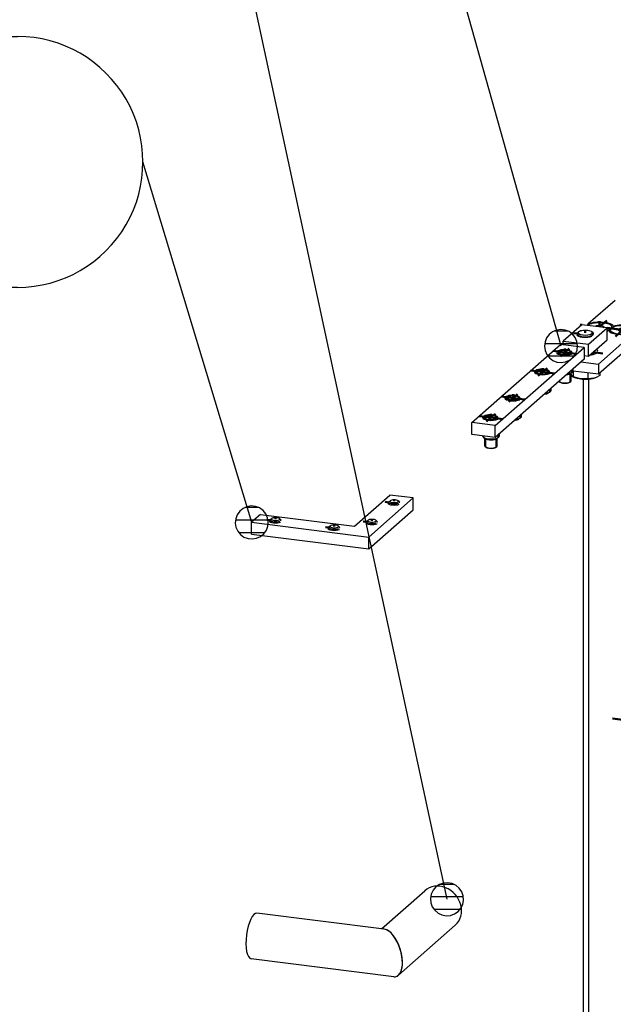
# Model space of a CAD drawing. Header units: millimetres. Extents: x 4464 to 5058, y 2900 to 3320.
# Tile 25 of 110: x 4646.02 to 4655.49, y 2999.76 to 3015.46. Entities that reach past the tile are written whole.
import ezdxf
from ezdxf.enums import TextEntityAlignment as Align

# ---------------------------------------------------------------- set-up
doc = ezdxf.new("R2010")
doc.units = ezdxf.units.MM
doc.linetypes.add('STRICHPUNKT2', pattern=[18.5, 10, -4, 0.5, -4])
doc.layers.get('0').update_dxf_attribs({"linetype": 'CONTINUOUS'})
for name, color, linetype in [('DIM49', 4, 'CONTINUOUS'), ('LE_RED', 1, 'CONTINUOUS'), ('TXT_ALL', 7, 'CONTINUOUS')]:
    doc.layers.add(name, color=color, linetype=linetype)
doc.layers.add('LE_ALL', color=7, linetype='CONTINUOUS', lineweight=50)
doc.styles.add('ARIAL', font='arial.ttf')

# ---------------------------------------------------------------- blocks, each defined once
blk = doc.blocks.new('Precisie buis 22x3_03248', base_point=(4652.482, 3001.575))
for p, q in [((4651.793, 3000.967), (4652.482, 3001.575)), ((4652.062, 3000.227), (4652.967, 3001.025))]:
    blk.add_line(p, q)
for centre, major_axis, ratio, start_param, end_param in [((4652.725, 3001.3), (0.243, -0.275), 0.881917, 6.283185, 9.424778), ((4651.912, 3000.583), (0.116, -0.376), 0.476834, 0.212016, 2.929579), ((4651.912, 3000.583), (0.116, -0.376), 0.476834, 6.07117, 6.495201)]:
    blk.add_ellipse(centre, major_axis=major_axis, ratio=ratio, start_param=start_param, end_param=end_param)
blk = doc.blocks.new('Precisie buis 22x3_03247')
blk.add_blockref('Precisie buis 22x3_03248', (4652.482, 3001.575))
blk = doc.blocks.new('Precisie buis 22x3_03250', base_point=(4649.714, 3000.49))
for p, q in [((4651.836, 3000.962), (4649.806, 3001.218)), ((4651.987, 3000.204), (4649.714, 3000.49))]:
    blk.add_line(p, q)
for centre, major_axis, ratio, start_param, end_param in [((4649.76, 3000.854), (-0.046, -0.364), 0.333333, 3.141593, 6.283185), ((4651.912, 3000.583), (0.116, -0.376), 0.476834, 6.07117, 9.212762)]:
    blk.add_ellipse(centre, major_axis=major_axis, ratio=ratio, start_param=start_param, end_param=end_param)
blk = doc.blocks.new('Precisie buis 22x3_03249')
blk.add_blockref('Precisie buis 22x3_03250', (4649.714, 3000.49))
blk = doc.blocks.new('Hoekkoppelstuk Sierregel ø22 mm_03246')
for name in ['Precisie buis 22x3_03247', 'Precisie buis 22x3_03249']:
    blk.add_blockref(name, (0, 0))
blk = doc.blocks.new('BALUSTER PROFIEL 80X15 R4_04186', base_point=(4655.677, 3004.312))
for p, q in [((4655.013, 2995.313), (4655.013, 3009.732)), ((4655.099, 2995.302), (4655.099, 3009.734))]:
    blk.add_line(p, q)
blk = doc.blocks.new('_04188', base_point=(4656.278, 3004.434))
at = {"layer": 'LE_ALL', "color": 1, "linetype": 'STRICHPUNKT2'}
for p, q in [((4656.066, 3004.247), (4656.066, 3004.844)), ((4656.243, 3004.403), (4656.243, 3004.695)), ((4656.243, 3004.403), (4655.744, 3004.465)), ((4656.278, 3004.434), (4656.03, 3004.216)), ((4656.243, 3004.403), (4656.532, 3004.366)), ((4656.243, 3004.403), (4656.243, 3003.9)), ((4656.066, 3004.247), (4655.473, 3004.321)), ((4655.686, 3004.384), (4655.702, 3004.382)), ((4656.066, 3004.247), (4656.658, 3004.172)), ((4656.066, 3004.247), (4656.066, 3003.65))]:
    blk.add_line(p, q, dxfattribs=at)
blk = doc.blocks.new('_04187')
blk.add_blockref('_04188', (4656.278, 3004.434))
blk = doc.blocks.new('BALUSTER PROFIEL 80X15 R4_04185')
for name, p in [('BALUSTER PROFIEL 80X15 R4_04186', (4655.677, 3004.312)), ('_04187', (0, 0))]:
    blk.add_blockref(name, p)
blk = doc.blocks.new('153.1.100 100 x 5 50 x 47 PM6_04199', base_point=(4655.112, 3010.115))
for p, q in [((4655.515, 3010.989), (4655.088, 3010.613)), ((4656.167, 3011.045), (4656.432, 3011.012)), ((4656.432, 3010.855), (4656.432, 3011.012)), ((4655.253, 3009.815), (4656.432, 3010.855)), ((4655.088, 3010.613), (4655.072, 3010.589)), ((4655.484, 3010.559), (4655.492, 3010.576)), ((4655.817, 3010.47), (4655.253, 3009.973)), ((4655.414, 3010.507), (4655.44, 3010.506)), ((4654.972, 3010.008), (4655.253, 3009.973)), ((4655.253, 3009.973), (4655.253, 3009.815)), ((4654.849, 3009.866), (4655.253, 3009.815))]:
    blk.add_line(p, q)
for points in [[(4656.432, 3011.012), (4655.868, 3010.515)], [(4655.817, 3010.47), (4655.842, 3010.481), (4655.868, 3010.515)]]:
    blk.add_lwpolyline(points)
for centre, major_axis, start_param, end_param in [((4655.865, 3010.905), (0.2, 0), 4.155451, 4.546592), ((4655.865, 3010.905), (0.2, 0), 5.08075, 6.283185), ((4655.865, 3010.905), (0.2, 0), 0, 0.479702), ((4655.266, 3010.565), (0.228, 0), 0.142105, 2.459177), ((4655.64, 3010.518), (0.228, 0), 6.242867, 8.559938), ((4655.266, 3010.565), (0.228, 0), 5.289558, 5.418346), ((4655.64, 3010.518), (0.228, 0), 3.283698, 3.50296), ((4655.64, 3010.518), (0.228, 0), 3.50296, 5.60077), ((4655.04, 3010.178), (0.2, 0), 0, 0.479702), ((4655.04, 3010.178), (0.2, 0), 5.08075, 6.283185)]:
    blk.add_ellipse(centre, major_axis=major_axis, ratio=0.333333, start_param=start_param, end_param=end_param)
blk = doc.blocks.new('_04201', base_point=(4655.796, 3010.844))
at = {"layer": 'LE_ALL', "color": 1, "linetype": 'STRICHPUNKT2'}
for p, q in [((4655.796, 3010.844), (4655.759, 3010.812)), ((4655.99, 3010.889), (4656.146, 3010.87)), ((4654.985, 3010.6), (4654.958, 3010.604)), ((4655.39, 3010.549), (4655.573, 3010.526)), ((4655.64, 3010.518), (4655.39, 3010.549)), ((4655.64, 3010.518), (4655.524, 3010.415)), ((4655.64, 3010.518), (4655.756, 3010.62)), ((4655.64, 3010.612), (4655.64, 3010.495)), ((4655.64, 3010.518), (4655.947, 3010.479)), ((4655.165, 3010.162), (4655.321, 3010.142))]:
    blk.add_line(p, q, dxfattribs=at)
blk.add_lwpolyline([(4655.266, 3010.659), (4655.266, 3010.565), (4655.382, 3010.667)], dxfattribs=at)
blk = doc.blocks.new('_04200')
blk.add_blockref('_04201', (4655.796, 3010.844))
blk = doc.blocks.new('153.1.100 100 x 5 50 x 47 PM6_04198')
for name, p in [('153.1.100 100 x 5 50 x 47 PM6_04199', (4655.112, 3010.115)), ('_04200', (0, 0))]:
    blk.add_blockref(name, p)
blk = doc.blocks.new('Verzonken kopbout (DIN 7991_ISO 10642)-M6x20_04234', base_point=(4655.217, 3010.585))
for p, q in [((4655.217, 3010.585), (4655.203, 3010.573)), ((4655.217, 3010.571), (4655.217, 3010.585)), ((4655.293, 3010.561), (4655.293, 3010.589)), ((4655.466, 3010.55), (4655.466, 3010.565))]:
    blk.add_line(p, q)
blk.add_lwpolyline([(4655.328, 3010.557), (4655.342, 3010.569), (4655.293, 3010.589), (4655.217, 3010.585)])
for centre, start_param, end_param in [((4655.266, 3010.565), 0, 2.782078), ((4655.266, 3010.565), 5.384903, 6.283185), ((4655.266, 3010.542), 5.672512, 5.769275)]:
    blk.add_ellipse(centre, major_axis=(0.2, 0), ratio=0.333333, start_param=start_param, end_param=end_param)
blk = doc.blocks.new('Verzonken kopbout (DIN 7991_ISO 10642)-M6x20_04233')
blk.add_blockref('Verzonken kopbout (DIN 7991_ISO 10642)-M6x20_04234', (4655.217, 3010.585))
blk = doc.blocks.new('Verzonken kopbout (DIN 7991_ISO 10642)-M6x20_04236', base_point=(4655.591, 3010.538))
for p, q in [((4655.44, 3010.495), (4655.44, 3010.518)), ((4655.591, 3010.502), (4655.591, 3010.538)), ((4655.667, 3010.497), (4655.667, 3010.542)), ((4655.84, 3010.495), (4655.84, 3010.518))]:
    blk.add_line(p, q)
blk.add_lwpolyline([(4655.591, 3010.538), (4655.564, 3010.514), (4655.612, 3010.494), (4655.688, 3010.498), (4655.716, 3010.522), (4655.667, 3010.542)], close=True)
for centre, start_param, end_param in [((4655.64, 3010.518), 0, 3.141593), ((4655.64, 3010.518), 3.141593, 6.283185), ((4655.64, 3010.495), 3.141593, 3.422522), ((4655.64, 3010.495), 5.921818, 6.283185)]:
    blk.add_ellipse(centre, major_axis=(0.2, 0), ratio=0.333333, start_param=start_param, end_param=end_param)
blk = doc.blocks.new('Verzonken kopbout (DIN 7991_ISO 10642)-M6x20_04235')
blk.add_blockref('Verzonken kopbout (DIN 7991_ISO 10642)-M6x20_04236', (4655.591, 3010.538))
blk = doc.blocks.new('Montage strip op baluster_04232')
for name in ['Verzonken kopbout (DIN 7991_ISO 10642)-M6x20_04233', 'Verzonken kopbout (DIN 7991_ISO 10642)-M6x20_04235']:
    blk.add_blockref(name, (0, 0))
blk = doc.blocks.new('1011-2 Moerblok M8 SMALL_04239', base_point=(4654.907, 3010.445))
for p, q in [((4654.985, 3010.6), (4654.69, 3010.34)), ((4655.39, 3010.549), (4654.985, 3010.6)), ((4655.095, 3010.289), (4655.39, 3010.549)), ((4654.69, 3010.281), (4654.69, 3010.34)), ((4654.69, 3010.34), (4655.095, 3010.289)), ((4655.095, 3010.101), (4655.095, 3010.289)), ((4655.021, 3010.11), (4655.095, 3010.101))]:
    blk.add_line(p, q)
blk.add_lwpolyline([(4655.095, 3010.101), (4655.39, 3010.36), (4655.39, 3010.549)])
at = {"layer": 'LE_RED'}
blk.add_ellipse((4655.04, 3010.445), major_axis=(0.133, 0), ratio=0.333333, start_param=3.141593, end_param=5.658796, dxfattribs=at)
blk = doc.blocks.new('DIN 13-M8_04241', base_point=(4654.907, 3010.445))
at = {"layer": 'LE_RED'}
blk.add_ellipse((4655.04, 3010.445), major_axis=(0.133, 0), ratio=0.333333, start_param=3.141593, end_param=5.658796, dxfattribs=at)
blk = doc.blocks.new('DIN 13-M8_04240')
blk.add_blockref('DIN 13-M8_04241', (4654.907, 3010.445))
blk = doc.blocks.new('_04243', base_point=(4655.04, 3010.507))
at = {"layer": 'LE_ALL', "color": 1, "linetype": 'STRICHPUNKT2'}
for p, q in [((4654.909, 3010.461), (4654.853, 3010.468)), ((4655.04, 3010.507), (4655.04, 3010.473))]:
    blk.add_line(p, q, dxfattribs=at)
blk = doc.blocks.new('_04242')
blk.add_blockref('_04243', (4655.04, 3010.507))
blk = doc.blocks.new('1011-2 Moerblok M8 SMALL_04238')
for name, p in [('1011-2 Moerblok M8 SMALL_04239', (4654.907, 3010.445)), ('_04242', (0, 0)), ('DIN 13-M8_04240', (0, 0))]:
    blk.add_blockref(name, p)
blk = doc.blocks.new('Zeskant tapbout-M8x16 (DIN 933)_04245', base_point=(4655.274, 3009.834))
for p, q in [((4654.845, 3009.769), (4654.869, 3009.759)), ((4654.847, 3009.854), (4654.847, 3009.769)), ((4654.964, 3009.736), (4654.847, 3009.769)), ((4655.081, 3009.739), (4654.964, 3009.736)), ((4655.081, 3009.837), (4655.081, 3009.739)), ((4655.177, 3009.748), (4655.081, 3009.739))]:
    blk.add_line(p, q)
for points in [[(4654.845, 3009.769), (4654.826, 3009.792), (4654.817, 3009.816)], [(4655.274, 3009.834), (4655.274, 3009.792), (4655.216, 3009.761), (4655.177, 3009.748)]]:
    blk.add_lwpolyline(points)
for centre, major_axis, start_param, end_param in [((4655.04, 3010.473), (0.113, 0), 0, 3.141593), ((4655.04, 3010.473), (0.113, 0), 3.141593, 6.283185), ((4655.04, 3009.804), (0.217, 0), 3.800651, 4.351022), ((4655.04, 3009.804), (0.217, 0), 4.351022, 5.398219), ((4655.04, 3009.804), (0.217, 0), 5.398219, 5.624127)]:
    blk.add_ellipse(centre, major_axis=major_axis, ratio=0.333333, start_param=start_param, end_param=end_param)
blk = doc.blocks.new('GEWINDE_04247', base_point=(4655.173, 3010.454))
for p, q in [((4654.915, 3010.47), (4654.934, 3010.486)), ((4655.165, 3010.47), (4655.146, 3010.486)), ((4655.173, 3010.128), (4655.173, 3010.169))]:
    blk.add_line(p, q)
for start_param, end_param in [(2.780226, 3.141593), (3.141593, 6.283185), (0, 0.361367)]:
    blk.add_ellipse((4655.04, 3010.454), major_axis=(0.133, 0), ratio=0.333333, start_param=start_param, end_param=end_param)
at = {"layer": 'LE_RED'}
for p, q in [((4654.927, 3010.445), (4654.927, 3010.473)), ((4655.153, 3010.445), (4655.153, 3010.473)), ((4655.153, 3010.123), (4655.153, 3010.152))]:
    blk.add_line(p, q, dxfattribs=at)
for start_param, end_param in [(0.946407, 2.780226), (2.780226, 3.141593), (3.141593, 5.658796)]:
    blk.add_ellipse((4655.04, 3010.473), major_axis=(0.113, 0), ratio=0.333333, start_param=start_param, end_param=end_param, dxfattribs=at)
blk = doc.blocks.new('GEWINDE_04246')
blk.add_blockref('GEWINDE_04247', (4655.173, 3010.454))
blk = doc.blocks.new('Zeskant tapbout-M8x16 (DIN 933)_04244')
for name, p in [('Zeskant tapbout-M8x16 (DIN 933)_04245', (4655.274, 3009.834)), ('GEWINDE_04246', (0, 0))]:
    blk.add_blockref(name, p)
blk = doc.blocks.new('Montage handregel_04237')
for name in ['1011-2 Moerblok M8 SMALL_04238', 'Zeskant tapbout-M8x16 (DIN 933)_04244']:
    blk.add_blockref(name, (0, 0))
blk = doc.blocks.new('Montage_04202')
for name in ['Montage handregel_04237', 'Montage strip op baluster_04232']:
    blk.add_blockref(name, (0, 0))
blk = doc.blocks.new('Tussen baluster (doorgaande sierregel)_04184')
for name in ['Montage_04202', '153.1.100 100 x 5 50 x 47 PM6_04198', 'BALUSTER PROFIEL 80X15 R4_04185']:
    blk.add_blockref(name, (0, 0))
blk = doc.blocks.new('SHAPE_06206', base_point=(4654.654, 3010.26))
at = {"layer": 'DIM49', "color": 3}
for p, q in [((4654.654, 3010.26), (4650.641, 3024.553)), ((4654.765, 3010.497), (4654.543, 3010.497)), ((4654.912, 3010.297), (4654.395, 3010.297)), ((4654.858, 3010.097), (4654.45, 3010.097))]:
    blk.add_line(p, q, dxfattribs=at)
blk.add_lwpolyline([(4654.788, 3010.034), (4654.842, 3010.076), (4654.883, 3010.131), (4654.909, 3010.195), (4654.917, 3010.263), (4654.907, 3010.331), (4654.88, 3010.395), (4654.838, 3010.449), (4654.783, 3010.49), (4654.719, 3010.515), (4654.651, 3010.523), (4654.583, 3010.514), (4654.519, 3010.487), (4654.465, 3010.444), (4654.424, 3010.389), (4654.399, 3010.325), (4654.39, 3010.257), (4654.4, 3010.189), (4654.427, 3010.126), (4654.47, 3010.072), (4654.525, 3010.031), (4654.589, 3010.005), (4654.657, 3009.997), (4654.725, 3010.007)], close=True, dxfattribs=at)
blk = doc.blocks.new('1013-1 0Connector L120 M8 SMALL_05484', base_point=(4653.615, 3009.155))
for p, q in [((4653.232, 3009.039), (4654.647, 3010.286)), ((4653.606, 3008.992), (4653.232, 3009.039)), ((4653.232, 3008.85), (4653.232, 3009.039)), ((4653.606, 3008.803), (4653.232, 3008.85))]:
    blk.add_line(p, q)
blk.add_lwpolyline([(4655.021, 3010.239), (4655.021, 3010.05), (4653.606, 3008.803), (4653.606, 3008.992), (4655.021, 3010.239), (4654.647, 3010.286)])
at = {"layer": 'LE_RED'}
for centre, start_param, end_param in [((4654.716, 3010.159), 0.946407, 2.780226), ((4654.716, 3010.159), 2.780226, 3.141593), ((4654.716, 3010.159), 3.141593, 5.658796), ((4654.362, 3009.847), 0.946407, 2.780226), ((4654.362, 3009.847), 2.780226, 3.141593), ((4654.362, 3009.847), 3.141593, 5.658796), ((4653.891, 3009.431), 2.780226, 3.141593), ((4653.891, 3009.431), 3.141593, 5.658796), ((4653.891, 3009.431), 0.946407, 2.780226), ((4653.537, 3009.119), 2.780226, 3.141593), ((4653.537, 3009.119), 3.141593, 5.658796), ((4653.537, 3009.119), 0.946407, 2.780226)]:
    blk.add_ellipse(centre, major_axis=(0.133, 0), ratio=0.333333, start_param=start_param, end_param=end_param, dxfattribs=at)
blk.add_blockref('SHAPE_06206', (4654.654, 3010.26))
blk = doc.blocks.new('DIN 13-M8_05486', base_point=(4653.424, 3009.119))
for centre, start_param, end_param in [((4654.716, 3010.159), 0, 3.141593), ((4654.716, 3010.159), 3.141593, 6.283185), ((4654.362, 3009.847), 0, 3.141593), ((4654.362, 3009.847), 3.141593, 6.283185), ((4653.891, 3009.431), 0, 3.141593), ((4653.891, 3009.431), 3.141593, 6.283185), ((4653.537, 3009.119), 0, 3.141593), ((4653.537, 3009.119), 3.141593, 6.283185)]:
    blk.add_ellipse(centre, major_axis=(0.113, 0), ratio=0.333333, start_param=start_param, end_param=end_param)
at = {"layer": 'LE_RED'}
for centre, start_param, end_param in [((4654.716, 3010.159), 0.946407, 2.780226), ((4654.716, 3010.159), 2.780226, 3.141593), ((4654.716, 3010.159), 3.141593, 5.658796), ((4654.362, 3009.847), 0.946407, 2.780226), ((4654.362, 3009.847), 2.780226, 3.141593), ((4654.362, 3009.847), 3.141593, 5.658796), ((4653.891, 3009.431), 2.780226, 3.141593), ((4653.891, 3009.431), 3.141593, 5.658796), ((4653.891, 3009.431), 0.946407, 2.780226), ((4653.537, 3009.119), 2.780226, 3.141593), ((4653.537, 3009.119), 3.141593, 5.658796), ((4653.537, 3009.119), 0.946407, 2.780226)]:
    blk.add_ellipse(centre, major_axis=(0.133, 0), ratio=0.333333, start_param=start_param, end_param=end_param, dxfattribs=at)
blk = doc.blocks.new('DIN 13-M8_05485')
blk.add_blockref('DIN 13-M8_05486', (4653.424, 3009.119))
blk = doc.blocks.new('_05488', base_point=(4654.716, 3010.221))
at = {"layer": 'LE_ALL', "color": 1, "linetype": 'STRICHPUNKT2'}
for p, q in [((4654.716, 3010.159), (4654.786, 3010.221)), ((4654.716, 3010.159), (4654.529, 3010.182)), ((4654.716, 3010.159), (4654.903, 3010.135)), ((4654.362, 3009.847), (4654.433, 3009.909)), ((4654.362, 3009.847), (4654.175, 3009.87)), ((4654.362, 3009.847), (4654.549, 3009.823)), ((4653.891, 3009.431), (4653.704, 3009.455)), ((4653.891, 3009.431), (4653.962, 3009.493)), ((4653.891, 3009.431), (4654.078, 3009.407)), ((4653.537, 3009.119), (4653.35, 3009.143)), ((4653.537, 3009.119), (4653.608, 3009.182)), ((4653.537, 3009.119), (4653.724, 3009.096))]:
    blk.add_line(p, q, dxfattribs=at)
for points in [[(4654.716, 3010.221), (4654.716, 3010.159), (4654.645, 3010.096)], [(4654.362, 3009.91), (4654.362, 3009.847), (4654.291, 3009.784)], [(4653.891, 3009.494), (4653.891, 3009.431), (4653.82, 3009.369)], [(4653.537, 3009.182), (4653.537, 3009.119), (4653.467, 3009.057)]]:
    blk.add_lwpolyline(points, dxfattribs=at)
blk = doc.blocks.new('_05487')
blk.add_blockref('_05488', (4654.716, 3010.221))
blk = doc.blocks.new('1013-1 0Connector L120 M8 SMALL_05483')
for name, p in [('1013-1 0Connector L120 M8 SMALL_05484', (4653.615, 3009.155)), ('_05487', (0, 0)), ('DIN 13-M8_05485', (0, 0))]:
    blk.add_blockref(name, p)
blk = doc.blocks.new('Stelschroef (DIN 913 - ISO 4026)-M8x10_05491', base_point=(4653.431, 3008.792))
blk.add_line((4653.431, 3009.112), (4653.451, 3009.13))
blk.add_lwpolyline([(4653.643, 3009.112), (4653.623, 3009.13)])
for start_param, end_param in [(2.780226, 6.644552), (0.361367, 2.780226)]:
    blk.add_ellipse((4653.537, 3009.119), major_axis=(0.0917, 0), ratio=0.333333, start_param=start_param, end_param=end_param)
at = {"layer": 'LE_RED'}
blk.add_ellipse((4653.537, 3008.805), major_axis=(0.113, 0), ratio=0.333333, start_param=3.50296, end_param=5.658796, dxfattribs=at)
blk = doc.blocks.new('GEWINDE_05493', base_point=(4653.413, 3008.808))
for p, q in [((4653.413, 3008.808), (4653.431, 3008.792)), ((4653.662, 3008.808), (4653.643, 3008.792)), ((4653.671, 3008.824), (4653.671, 3008.86))]:
    blk.add_line(p, q)
for start_param, end_param in [(3.141593, 3.50296), (3.50296, 5.921818), (5.921818, 6.283185)]:
    blk.add_ellipse((4653.537, 3008.824), major_axis=(0.133, 0), ratio=0.333333, start_param=start_param, end_param=end_param)
at = {"layer": 'LE_RED'}
for p, q in [((4653.424, 3008.805), (4653.424, 3008.826)), ((4653.651, 3008.805), (4653.651, 3008.842))]:
    blk.add_line(p, q, dxfattribs=at)
for start_param, end_param in [(3.141593, 3.50296), (3.50296, 5.658796)]:
    blk.add_ellipse((4653.537, 3008.805), major_axis=(0.113, 0), ratio=0.333333, start_param=start_param, end_param=end_param, dxfattribs=at)
blk = doc.blocks.new('GEWINDE_05492')
blk.add_blockref('GEWINDE_05493', (4653.413, 3008.808))
blk = doc.blocks.new('Stelschroef (DIN 913 - ISO 4026)-M8x10_05490')
for name, p in [('Stelschroef (DIN 913 - ISO 4026)-M8x10_05491', (4653.431, 3008.792)), ('GEWINDE_05492', (0, 0))]:
    blk.add_blockref(name, p)
blk = doc.blocks.new('Stelschroef (DIN 913 - ISO 4026)-M8x10_05495', base_point=(4653.921, 3009.08))
blk.add_line((4653.785, 3009.424), (4653.805, 3009.442))
blk.add_lwpolyline([(4653.997, 3009.424), (4653.977, 3009.442)])
for start_param, end_param in [(2.780226, 6.644552), (0.361367, 2.780226)]:
    blk.add_ellipse((4653.891, 3009.431), major_axis=(0.0917, 0), ratio=0.333333, start_param=start_param, end_param=end_param)
at = {"layer": 'LE_RED'}
blk.add_ellipse((4653.891, 3009.117), major_axis=(0.113, 0), ratio=0.333333, start_param=4.979897, end_param=5.658796, dxfattribs=at)
blk = doc.blocks.new('GEWINDE_05497', base_point=(4654.016, 3009.12))
for p, q in [((4654.016, 3009.12), (4653.997, 3009.103)), ((4654.024, 3009.136), (4654.024, 3009.171))]:
    blk.add_line(p, q)
for start_param, end_param in [(5.058606, 5.921818), (5.921818, 6.283185)]:
    blk.add_ellipse((4653.891, 3009.136), major_axis=(0.133, 0), ratio=0.333333, start_param=start_param, end_param=end_param)
at = {"layer": 'LE_RED'}
blk.add_line((4654.004, 3009.117), (4654.004, 3009.154), dxfattribs=at)
blk.add_ellipse((4653.891, 3009.117), major_axis=(0.113, 0), ratio=0.333333, start_param=4.979897, end_param=5.658796, dxfattribs=at)
blk = doc.blocks.new('GEWINDE_05496')
blk.add_blockref('GEWINDE_05497', (4654.016, 3009.12))
blk = doc.blocks.new('Stelschroef (DIN 913 - ISO 4026)-M8x10_05494')
for name, p in [('Stelschroef (DIN 913 - ISO 4026)-M8x10_05495', (4653.921, 3009.08)), ('GEWINDE_05496', (0, 0))]:
    blk.add_blockref(name, p)
blk = doc.blocks.new('Stelschroef (DIN 913 - ISO 4026)-M8x10_05499', base_point=(4654.392, 3009.496))
blk.add_line((4654.256, 3009.84), (4654.276, 3009.858))
blk.add_lwpolyline([(4654.468, 3009.84), (4654.448, 3009.858)])
for start_param, end_param in [(2.780226, 6.644552), (0.361367, 2.780226)]:
    blk.add_ellipse((4654.362, 3009.847), major_axis=(0.0917, 0), ratio=0.333333, start_param=start_param, end_param=end_param)
at = {"layer": 'LE_RED'}
blk.add_ellipse((4654.362, 3009.532), major_axis=(0.113, 0), ratio=0.333333, start_param=4.979897, end_param=5.658796, dxfattribs=at)
blk = doc.blocks.new('GEWINDE_05501', base_point=(4654.487, 3009.536))
for p, q in [((4654.496, 3009.551), (4654.496, 3009.587)), ((4654.487, 3009.536), (4654.468, 3009.519))]:
    blk.add_line(p, q)
for start_param, end_param in [(5.058606, 5.921818), (5.921818, 6.283185)]:
    blk.add_ellipse((4654.362, 3009.551), major_axis=(0.133, 0), ratio=0.333333, start_param=start_param, end_param=end_param)
at = {"layer": 'LE_RED'}
blk.add_line((4654.476, 3009.532), (4654.476, 3009.57), dxfattribs=at)
blk.add_ellipse((4654.362, 3009.532), major_axis=(0.113, 0), ratio=0.333333, start_param=4.979897, end_param=5.658796, dxfattribs=at)
blk = doc.blocks.new('GEWINDE_05500')
blk.add_blockref('GEWINDE_05501', (4654.487, 3009.536))
blk = doc.blocks.new('Stelschroef (DIN 913 - ISO 4026)-M8x10_05498')
for name, p in [('Stelschroef (DIN 913 - ISO 4026)-M8x10_05499', (4654.392, 3009.496)), ('GEWINDE_05500', (0, 0))]:
    blk.add_blockref(name, p)
blk = doc.blocks.new('Stelschroef (DIN 913 - ISO 4026)-M8x10_05503', base_point=(4654.746, 3009.808))
blk.add_line((4654.61, 3010.151), (4654.63, 3010.169))
blk.add_lwpolyline([(4654.822, 3010.151), (4654.801, 3010.169)])
for start_param, end_param in [(2.780226, 6.644552), (0.361367, 2.780226)]:
    blk.add_ellipse((4654.716, 3010.159), major_axis=(0.0917, 0), ratio=0.333333, start_param=start_param, end_param=end_param)
at = {"layer": 'LE_RED'}
blk.add_ellipse((4654.716, 3009.844), major_axis=(0.113, 0), ratio=0.333333, start_param=4.979897, end_param=5.658796, dxfattribs=at)
blk = doc.blocks.new('GEWINDE_05505', base_point=(4654.84, 3009.847))
for p, q in [((4654.849, 3009.863), (4654.849, 3009.899)), ((4654.84, 3009.847), (4654.822, 3009.831))]:
    blk.add_line(p, q)
for start_param, end_param in [(5.058606, 5.921818), (5.921818, 6.283185)]:
    blk.add_ellipse((4654.716, 3009.863), major_axis=(0.133, 0), ratio=0.333333, start_param=start_param, end_param=end_param)
at = {"layer": 'LE_RED'}
blk.add_line((4654.829, 3009.844), (4654.829, 3009.881), dxfattribs=at)
blk.add_ellipse((4654.716, 3009.844), major_axis=(0.113, 0), ratio=0.333333, start_param=4.979897, end_param=5.658796, dxfattribs=at)
blk = doc.blocks.new('GEWINDE_05504')
blk.add_blockref('GEWINDE_05505', (4654.84, 3009.847))
blk = doc.blocks.new('Stelschroef (DIN 913 - ISO 4026)-M8x10_05502')
for name, p in [('Stelschroef (DIN 913 - ISO 4026)-M8x10_05503', (4654.746, 3009.808)), ('GEWINDE_05504', (0, 0))]:
    blk.add_blockref(name, p)
blk = doc.blocks.new('Montage koppelstrip_05489')
for name in ['Stelschroef (DIN 913 - ISO 4026)-M8x10_05502', 'Stelschroef (DIN 913 - ISO 4026)-M8x10_05498', 'Stelschroef (DIN 913 - ISO 4026)-M8x10_05494', 'Stelschroef (DIN 913 - ISO 4026)-M8x10_05490']:
    blk.add_blockref(name, (0, 0))
blk = doc.blocks.new('Stelschroef (DIN 913 - ISO 4026)-M6x5_05508', base_point=(4653.472, 3008.64))
at = {"layer": 'LE_RED'}
blk.add_ellipse((4653.538, 3008.657), major_axis=(0.0833, 0), ratio=0.333333, start_param=3.800651, end_param=5.658796, dxfattribs=at)
blk = doc.blocks.new('GEWINDE_05510', base_point=(4653.632, 3008.784))
for p, q in [((4653.438, 3008.666), (4653.438, 3008.787)), ((4653.638, 3008.666), (4653.638, 3008.788)), ((4653.459, 3008.645), (4653.472, 3008.64)), ((4653.617, 3008.645), (4653.604, 3008.64))]:
    blk.add_line(p, q)
for centre, start_param, end_param in [((4653.538, 3008.796), 3.55916, 5.923316), ((4653.538, 3008.666), 3.141593, 3.800651), ((4653.538, 3008.666), 3.800651, 5.624127), ((4653.538, 3008.666), 5.624127, 6.283185)]:
    blk.add_ellipse(centre, major_axis=(0.1, 0), ratio=0.333333, start_param=start_param, end_param=end_param)
at = {"layer": 'LE_RED'}
for p, q in [((4653.455, 3008.657), (4653.455, 3008.779)), ((4653.621, 3008.657), (4653.621, 3008.78))]:
    blk.add_line(p, q, dxfattribs=at)
for start_param, end_param in [(3.141593, 3.800651), (3.800651, 5.624127)]:
    blk.add_ellipse((4653.538, 3008.657), major_axis=(0.0833, 0), ratio=0.333333, start_param=start_param, end_param=end_param, dxfattribs=at)
blk = doc.blocks.new('GEWINDE_05509')
blk.add_blockref('GEWINDE_05510', (4653.632, 3008.784))
blk = doc.blocks.new('Stelschroef (DIN 913 - ISO 4026)-M6x5_05507')
for name, p in [('GEWINDE_05509', (0, 0)), ('Stelschroef (DIN 913 - ISO 4026)-M6x5_05508', (4653.472, 3008.64))]:
    blk.add_blockref(name, p)
blk = doc.blocks.new('Stelschroef (DIN 913 - ISO 4026)-M6x5_05512', base_point=(4654.651, 3009.679))
at = {"layer": 'LE_RED'}
blk.add_ellipse((4654.717, 3009.696), major_axis=(0.0833, 0), ratio=0.333333, start_param=3.800651, end_param=5.658796, dxfattribs=at)
blk = doc.blocks.new('GEWINDE_05514', base_point=(4654.81, 3009.823))
for p, q in [((4654.817, 3009.705), (4654.817, 3009.827)), ((4654.637, 3009.685), (4654.651, 3009.679)), ((4654.796, 3009.685), (4654.782, 3009.679))]:
    blk.add_line(p, q)
for centre, start_param, end_param in [((4654.717, 3009.835), 4.947767, 5.923316), ((4654.717, 3009.705), 3.396498, 3.800651), ((4654.717, 3009.705), 3.800651, 5.624127), ((4654.717, 3009.705), 5.624127, 6.283185)]:
    blk.add_ellipse(centre, major_axis=(0.1, 0), ratio=0.333333, start_param=start_param, end_param=end_param)
at = {"layer": 'LE_RED'}
for p, q in [((4654.8, 3009.696), (4654.8, 3009.819)), ((4654.633, 3009.696), (4654.633, 3009.709))]:
    blk.add_line(p, q, dxfattribs=at)
for start_param, end_param in [(3.141593, 3.800651), (3.800651, 5.624127)]:
    blk.add_ellipse((4654.717, 3009.696), major_axis=(0.0833, 0), ratio=0.333333, start_param=start_param, end_param=end_param, dxfattribs=at)
blk = doc.blocks.new('GEWINDE_05513')
blk.add_blockref('GEWINDE_05514', (4654.81, 3009.823))
blk = doc.blocks.new('Stelschroef (DIN 913 - ISO 4026)-M6x5_05511')
for name, p in [('GEWINDE_05513', (0, 0)), ('Stelschroef (DIN 913 - ISO 4026)-M6x5_05512', (4654.651, 3009.679))]:
    blk.add_blockref(name, p)
blk = doc.blocks.new('Montage overzetbuis_05506')
for name in ['Stelschroef (DIN 913 - ISO 4026)-M6x5_05511', 'Stelschroef (DIN 913 - ISO 4026)-M6x5_05507']:
    blk.add_blockref(name, (0, 0))
blk = doc.blocks.new('Koppeling handregel_05482')
for name in ['1013-1 0Connector L120 M8 SMALL_05483', 'Montage koppelstrip_05489', 'Montage overzetbuis_05506']:
    blk.add_blockref(name, (0, 0))
blk = doc.blocks.new('SHAPE_06212', base_point=(4649.724, 3007.447))
at = {"layer": 'DIM49', "color": 3}
for p, q in [((4635.925, 3015.196), (4645.988, 3015.196)), ((4649.724, 3007.447), (4647.988, 3013.196)), ((4645.988, 3011.196), (4635.925, 3011.196)), ((4649.836, 3007.684), (4649.614, 3007.684)), ((4649.982, 3007.484), (4649.465, 3007.484)), ((4649.928, 3007.284), (4649.52, 3007.284))]:
    blk.add_line(p, q, dxfattribs=at)
blk.add_lwpolyline([(4649.862, 3007.223), (4649.916, 3007.266), (4649.956, 3007.322), (4649.98, 3007.387), (4649.987, 3007.455), (4649.976, 3007.523), (4649.948, 3007.585), (4649.904, 3007.639), (4649.848, 3007.679), (4649.784, 3007.703), (4649.716, 3007.71), (4649.648, 3007.699), (4649.585, 3007.67), (4649.532, 3007.627), (4649.492, 3007.571), (4649.467, 3007.507), (4649.461, 3007.438), (4649.472, 3007.371), (4649.5, 3007.308), (4649.543, 3007.255), (4649.599, 3007.215), (4649.664, 3007.19), (4649.732, 3007.184), (4649.8, 3007.195)], close=True, dxfattribs=at)
for centre, start_param, end_param in [((4635.925, 3013.196), 1.570796, 4.712389), ((4645.988, 3013.196), 4.712389, 7.853982)]:
    blk.add_ellipse(centre, major_axis=(2, 0), ratio=1, start_param=start_param, end_param=end_param, dxfattribs=at)
at = {"layer": 'TXT_ALL', "style": 'ARIAL'}
blk.add_text('161', height=3.5, dxfattribs=at).set_placement((4636.925, 3013.196), align=Align.MIDDLE_LEFT)
blk = doc.blocks.new('1016 Connector 90 M6_05648', base_point=(4650.022, 3007.493))
for p, q in [((4651.359, 3007.387), (4651.924, 3007.885)), ((4649.862, 3007.575), (4649.721, 3007.45)), ((4649.862, 3007.575), (4651.359, 3007.387)), ((4649.721, 3007.45), (4651.592, 3007.215)), ((4649.721, 3007.262), (4649.721, 3007.45)), ((4651.592, 3007.026), (4651.592, 3007.215))]:
    blk.add_line(p, q)
for points in [[(4651.592, 3007.215), (4652.299, 3007.838), (4651.924, 3007.885)], [(4649.721, 3007.262), (4651.592, 3007.026), (4652.299, 3007.65), (4652.299, 3007.838)]]:
    blk.add_lwpolyline(points)
at = {"layer": 'LE_RED'}
for centre, start_param, end_param in [((4651.994, 3007.758), 2.518456, 3.141593), ((4651.994, 3007.758), 3.141593, 5.658796), ((4650.103, 3007.473), 2.518456, 3.141593), ((4650.103, 3007.473), 3.141593, 5.658796), ((4651.039, 3007.356), 2.518456, 3.141593), ((4651.64, 3007.446), 2.518456, 3.141593), ((4651.64, 3007.446), 3.141593, 5.658796), ((4651.039, 3007.356), 3.141593, 5.658796)]:
    blk.add_ellipse(centre, major_axis=(0.1, 0), ratio=0.333333, start_param=start_param, end_param=end_param, dxfattribs=at)
blk.add_blockref('SHAPE_06212', (4649.724, 3007.447))
blk = doc.blocks.new('DIN 13-M6_05650', base_point=(4651.54, 3007.446))
at = {"layer": 'LE_RED'}
for centre, start_param, end_param in [((4651.994, 3007.758), 2.518456, 3.141593), ((4651.994, 3007.758), 3.141593, 5.658796), ((4651.64, 3007.446), 2.518456, 3.141593), ((4651.64, 3007.446), 3.141593, 5.658796)]:
    blk.add_ellipse(centre, major_axis=(0.1, 0), ratio=0.333333, start_param=start_param, end_param=end_param, dxfattribs=at)
blk = doc.blocks.new('DIN 13-M6_05649')
blk.add_blockref('DIN 13-M6_05650', (4651.54, 3007.446))
blk = doc.blocks.new('_05652', base_point=(4651.64, 3007.493))
at = {"layer": 'LE_ALL', "color": 1, "linetype": 'STRICHPUNKT2'}
for p, q in [((4651.91, 3007.768), (4651.853, 3007.776)), ((4651.994, 3007.805), (4651.994, 3007.786)), ((4650.02, 3007.484), (4649.963, 3007.491)), ((4650.103, 3007.521), (4650.103, 3007.502)), ((4650.955, 3007.366), (4650.898, 3007.373)), ((4651.039, 3007.403), (4651.039, 3007.384)), ((4651.557, 3007.457), (4651.5, 3007.464)), ((4651.64, 3007.493), (4651.64, 3007.474))]:
    blk.add_line(p, q, dxfattribs=at)
blk = doc.blocks.new('_05651')
blk.add_blockref('_05652', (4651.64, 3007.493))
blk = doc.blocks.new('DIN 13-M6_05654', base_point=(4650.939, 3007.356))
at = {"layer": 'LE_RED'}
for centre, start_param, end_param in [((4650.103, 3007.473), 2.518456, 3.141593), ((4650.103, 3007.473), 3.141593, 5.658796), ((4651.039, 3007.356), 2.518456, 3.141593), ((4651.039, 3007.356), 3.141593, 5.658796)]:
    blk.add_ellipse(centre, major_axis=(0.1, 0), ratio=0.333333, start_param=start_param, end_param=end_param, dxfattribs=at)
blk = doc.blocks.new('DIN 13-M6_05653')
blk.add_blockref('DIN 13-M6_05654', (4650.939, 3007.356))
blk = doc.blocks.new('1016 Connector 90 M6_05647')
for name, p in [('1016 Connector 90 M6_05648', (4650.022, 3007.493)), ('_05651', (0, 0)), ('DIN 13-M6_05649', (0, 0)), ('DIN 13-M6_05653', (0, 0))]:
    blk.add_blockref(name, p)
blk = doc.blocks.new('Stelschroef (DIN 913 - ISO 4026)-M6x8_05657', base_point=(4650.171, 3007.47))
blk.add_line((4650.025, 3007.496), (4650.041, 3007.51))
blk.add_lwpolyline([(4650.181, 3007.496), (4650.166, 3007.51)])
for start_param, end_param in [(2.780226, 6.644552), (0.361367, 2.780226)]:
    blk.add_ellipse((4650.103, 3007.502), major_axis=(0.0667, 0), ratio=0.333333, start_param=start_param, end_param=end_param)
at = {"layer": 'LE_RED'}
for start_param, end_param in [(2.780226, 3.141593), (3.141593, 5.658796)]:
    blk.add_ellipse((4650.103, 3007.486), major_axis=(0.0833, 0), ratio=0.333333, start_param=start_param, end_param=end_param, dxfattribs=at)
blk = doc.blocks.new('GEWINDE_05659', base_point=(4650.194, 3007.485))
for p, q in [((4650.013, 3007.485), (4650.025, 3007.496)), ((4650.194, 3007.485), (4650.181, 3007.496))]:
    blk.add_line(p, q)
at = {"layer": 'LE_RED'}
for p, q in [((4650.02, 3007.473), (4650.02, 3007.486)), ((4650.187, 3007.473), (4650.187, 3007.486))]:
    blk.add_line(p, q, dxfattribs=at)
for start_param, end_param in [(2.780226, 3.141593), (3.141593, 5.658796)]:
    blk.add_ellipse((4650.103, 3007.486), major_axis=(0.0833, 0), ratio=0.333333, start_param=start_param, end_param=end_param, dxfattribs=at)
blk = doc.blocks.new('GEWINDE_05658')
blk.add_blockref('GEWINDE_05659', (4650.194, 3007.485))
blk = doc.blocks.new('Stelschroef (DIN 913 - ISO 4026)-M6x8_05656')
for name, p in [('GEWINDE_05658', (0, 0)), ('Stelschroef (DIN 913 - ISO 4026)-M6x8_05657', (4650.171, 3007.47))]:
    blk.add_blockref(name, p)
blk = doc.blocks.new('Stelschroef (DIN 913 - ISO 4026)-M6x8_05661', base_point=(4652.061, 3007.754))
blk.add_line((4651.916, 3007.78), (4651.931, 3007.794))
blk.add_lwpolyline([(4652.072, 3007.78), (4652.056, 3007.794)])
for start_param, end_param in [(2.780226, 6.644552), (0.361367, 2.780226)]:
    blk.add_ellipse((4651.994, 3007.786), major_axis=(0.0667, 0), ratio=0.333333, start_param=start_param, end_param=end_param)
at = {"layer": 'LE_RED'}
for start_param, end_param in [(2.780226, 3.141593), (3.141593, 5.658796)]:
    blk.add_ellipse((4651.994, 3007.77), major_axis=(0.0833, 0), ratio=0.333333, start_param=start_param, end_param=end_param, dxfattribs=at)
blk = doc.blocks.new('GEWINDE_05663', base_point=(4652.084, 3007.769))
for p, q in [((4651.903, 3007.769), (4651.916, 3007.78)), ((4652.084, 3007.769), (4652.072, 3007.78))]:
    blk.add_line(p, q)
at = {"layer": 'LE_RED'}
for p, q in [((4651.91, 3007.758), (4651.91, 3007.77)), ((4652.077, 3007.758), (4652.077, 3007.77))]:
    blk.add_line(p, q, dxfattribs=at)
for start_param, end_param in [(2.780226, 3.141593), (3.141593, 5.658796)]:
    blk.add_ellipse((4651.994, 3007.77), major_axis=(0.0833, 0), ratio=0.333333, start_param=start_param, end_param=end_param, dxfattribs=at)
blk = doc.blocks.new('GEWINDE_05662')
blk.add_blockref('GEWINDE_05663', (4652.084, 3007.769))
blk = doc.blocks.new('Stelschroef (DIN 913 - ISO 4026)-M6x8_05660')
for name, p in [('GEWINDE_05662', (0, 0)), ('Stelschroef (DIN 913 - ISO 4026)-M6x8_05661', (4652.061, 3007.754))]:
    blk.add_blockref(name, p)
blk = doc.blocks.new('Stelschroef (DIN 913 - ISO 4026)-M6x8_05665', base_point=(4651.708, 3007.442))
blk.add_line((4651.562, 3007.468), (4651.578, 3007.482))
blk.add_lwpolyline([(4651.718, 3007.468), (4651.702, 3007.482)])
for start_param, end_param in [(2.780226, 6.644552), (0.361367, 2.780226)]:
    blk.add_ellipse((4651.64, 3007.474), major_axis=(0.0667, 0), ratio=0.333333, start_param=start_param, end_param=end_param)
at = {"layer": 'LE_RED'}
for start_param, end_param in [(2.780226, 3.141593), (3.141593, 5.658796)]:
    blk.add_ellipse((4651.64, 3007.459), major_axis=(0.0833, 0), ratio=0.333333, start_param=start_param, end_param=end_param, dxfattribs=at)
blk = doc.blocks.new('GEWINDE_05667', base_point=(4651.73, 3007.458))
for p, q in [((4651.55, 3007.458), (4651.562, 3007.468)), ((4651.73, 3007.458), (4651.718, 3007.468))]:
    blk.add_line(p, q)
at = {"layer": 'LE_RED'}
for p, q in [((4651.557, 3007.446), (4651.557, 3007.459)), ((4651.723, 3007.446), (4651.723, 3007.459))]:
    blk.add_line(p, q, dxfattribs=at)
for start_param, end_param in [(2.780226, 3.141593), (3.141593, 5.658796)]:
    blk.add_ellipse((4651.64, 3007.459), major_axis=(0.0833, 0), ratio=0.333333, start_param=start_param, end_param=end_param, dxfattribs=at)
blk = doc.blocks.new('GEWINDE_05666')
blk.add_blockref('GEWINDE_05667', (4651.73, 3007.458))
blk = doc.blocks.new('Stelschroef (DIN 913 - ISO 4026)-M6x8_05664')
for name, p in [('GEWINDE_05666', (0, 0)), ('Stelschroef (DIN 913 - ISO 4026)-M6x8_05665', (4651.708, 3007.442))]:
    blk.add_blockref(name, p)
blk = doc.blocks.new('Stelschroef (DIN 913 - ISO 4026)-M6x8_05669', base_point=(4651.106, 3007.352))
blk.add_line((4650.961, 3007.378), (4650.976, 3007.392))
blk.add_lwpolyline([(4651.117, 3007.378), (4651.101, 3007.392)])
for start_param, end_param in [(2.780226, 6.644552), (0.361367, 2.780226)]:
    blk.add_ellipse((4651.039, 3007.384), major_axis=(0.0667, 0), ratio=0.333333, start_param=start_param, end_param=end_param)
at = {"layer": 'LE_RED'}
for start_param, end_param in [(2.780226, 3.141593), (3.141593, 5.658796)]:
    blk.add_ellipse((4651.039, 3007.368), major_axis=(0.0833, 0), ratio=0.333333, start_param=start_param, end_param=end_param, dxfattribs=at)
blk = doc.blocks.new('GEWINDE_05671', base_point=(4651.129, 3007.367))
for p, q in [((4650.948, 3007.367), (4650.961, 3007.378)), ((4651.129, 3007.367), (4651.117, 3007.378))]:
    blk.add_line(p, q)
at = {"layer": 'LE_RED'}
for p, q in [((4650.955, 3007.356), (4650.955, 3007.368)), ((4651.122, 3007.356), (4651.122, 3007.368))]:
    blk.add_line(p, q, dxfattribs=at)
for start_param, end_param in [(2.780226, 3.141593), (3.141593, 5.658796)]:
    blk.add_ellipse((4651.039, 3007.368), major_axis=(0.0833, 0), ratio=0.333333, start_param=start_param, end_param=end_param, dxfattribs=at)
blk = doc.blocks.new('GEWINDE_05670')
blk.add_blockref('GEWINDE_05671', (4651.129, 3007.367))
blk = doc.blocks.new('Stelschroef (DIN 913 - ISO 4026)-M6x8_05668')
for name, p in [('GEWINDE_05670', (0, 0)), ('Stelschroef (DIN 913 - ISO 4026)-M6x8_05669', (4651.106, 3007.352))]:
    blk.add_blockref(name, p)
blk = doc.blocks.new('Montage koppelhoek_05655')
for name in ['Stelschroef (DIN 913 - ISO 4026)-M6x8_05660', 'Stelschroef (DIN 913 - ISO 4026)-M6x8_05656', 'Stelschroef (DIN 913 - ISO 4026)-M6x8_05668', 'Stelschroef (DIN 913 - ISO 4026)-M6x8_05664']:
    blk.add_blockref(name, (0, 0))
blk = doc.blocks.new('Koppelhoekje_05646')
for name in ['1016 Connector 90 M6_05647', 'Montage koppelhoek_05655']:
    blk.add_blockref(name, (0, 0))
blk = doc.blocks.new('Losse delen_05316')
for name in ['Koppeling handregel_05482', 'Koppelhoekje_05646']:
    blk.add_blockref(name, (0, 0))
blk = doc.blocks.new('_A3D0207_02745')
for name in ['Losse delen_05316', 'Tussen baluster (doorgaande sierregel)_04184', 'Hoekkoppelstuk Sierregel ø22 mm_03246']:
    blk.add_blockref(name, (0, 0))
blk = doc.blocks.new('_ANS0207_02744')
blk.add_blockref('_A3D0207_02745', (0, 0))
blk = doc.blocks.new('SHAPE_06158', base_point=(4652.837, 3001.439))
at = {"layer": 'DIM49', "color": 3}
for p, q in [((4652.837, 3001.439), (4649.066, 3018.999)), ((4652.946, 3001.676), (4652.724, 3001.676)), ((4653.096, 3001.476), (4652.578, 3001.476)), ((4653.041, 3001.276), (4652.632, 3001.276))]:
    blk.add_line(p, q, dxfattribs=at)
blk.add_lwpolyline([(4652.957, 3001.205), (4653.013, 3001.244), (4653.058, 3001.296), (4653.087, 3001.358), (4653.1, 3001.426), (4653.094, 3001.495), (4653.071, 3001.559), (4653.032, 3001.616), (4652.98, 3001.66), (4652.917, 3001.69), (4652.85, 3001.702), (4652.781, 3001.697), (4652.717, 3001.674), (4652.66, 3001.635), (4652.616, 3001.582), (4652.586, 3001.52), (4652.574, 3001.452), (4652.579, 3001.384), (4652.602, 3001.319), (4652.641, 3001.263), (4652.694, 3001.218), (4652.756, 3001.189), (4652.823, 3001.176), (4652.892, 3001.182)], close=True, dxfattribs=at)
blk = doc.blocks.new('PART_2258_06157')
blk.add_blockref('SHAPE_06158', (4652.837, 3001.439))
blk = doc.blocks.new('VIEW_207_06130')
blk.add_blockref('PART_2258_06157', (0, 0))
blk = doc.blocks.new('DVI_FIGURE_06040')
blk.add_blockref('VIEW_207_06130', (0, 0))

msp = doc.modelspace()

# ---------------------------------------------------------------- block references
for name in ['_ANS0207_02744', 'DVI_FIGURE_06040']:
    msp.add_blockref(name, (0, 0))

doc.saveas('drawing.dxf')
